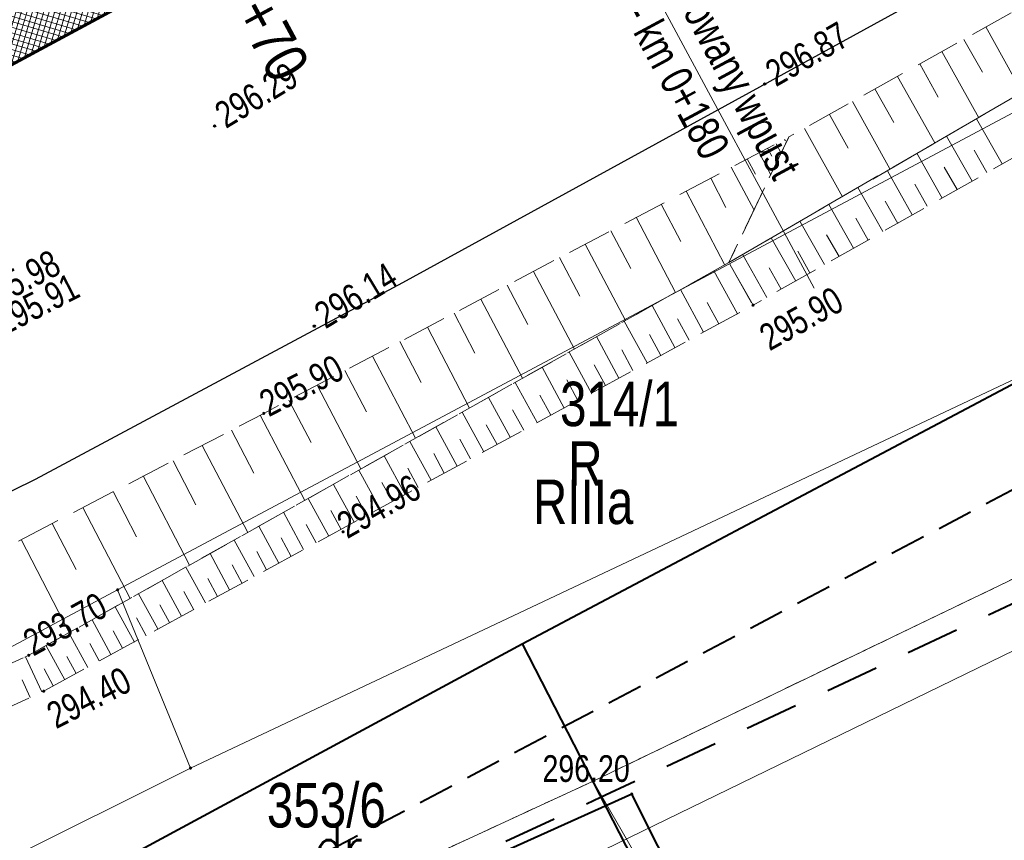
# Model space of a CAD drawing. Header units: metres. Extents: x 7437397 to 7437776, y 5556446 to 5556944.
# Tile 33 of 45: x 7437664 to 7437691, y 5556735 to 5556758. Entities that reach past the tile are written whole.
import ezdxf

# ---------------------------------------------------------------- set-up
doc = ezdxf.new("R2010")
doc.units = ezdxf.units.M
doc.header["$MEASUREMENT"] = 0
for name, pattern in [('BUBZ01-500', [1.75, 1.25, -0.5]), ('EGBO02-500', [2.5, 1.5, -1]), ('EGBU01-500', [1, 0.5, -0.5]), ('KTCR02-500', [1.5, 1, -0.5]), ('KTJZ01-500', [2, 1.5, -0.5])]:
    doc.linetypes.add(name, pattern=pattern)
for name, color, linetype, lineweight in [('203-Punkt załamania granicy działki nie stabilizowany', 7, 'Continuous', 5), ('BUBZ01', 250, 'Continuous', 5), ('BUIB02_01', 250, 'Continuous', 5), ('D_kilometraz', 7, 'Continuous', 13), ('D_kraweznik', 7, 'Continuous', 70), ('D_opisy', 7, 'Continuous', 13), ('DS_chodniki', 4, 'Continuous', 0), ('EGBD03', 250, 'Continuous', 5), ('EGBK02', 250, 'Continuous', 5), ('EGBO02', 250, 'Continuous', 5), ('EGBP04_03', 250, 'Continuous', 5), ('EGBU01', 250, 'Continuous', 5), ('KTJZ01', 250, 'Continuous', 5), ('KTKR01', 250, 'Continuous', 5), ('KTOK05_01', 250, 'Continuous', 5), ('MPZP', 250, 'Continuous', 5), ('punkt wysokościowy sztuczny', 7, 'Continuous', 5), ('RTPW01', 250, 'Continuous', 5), ('RTPW02', 250, 'Continuous', 5), ('rzedne dla projektanta', 250, 'Continuous', 5), ('SUPG_01', 250, 'Continuous', 5)]:
    doc.layers.add(name, color=color, linetype=linetype, lineweight=lineweight)
doc.styles.get("Standard").update_dxf_attribs({"font": 'txt.shx', "width": 0.75})
doc.styles.add('Style-Arial Narrow', font='ARIALN.TTF')
doc.linetypes.add('KTOK05_01-500', pattern='A,3.75,[13,dgnlstyle-rozp_2015.shx,S=0.002778,R=0,X=0,Y=0],3.75', length=7.5)

# ---------------------------------------------------------------- blocks, each defined once
blk = doc.blocks.new('203')
at = {"layer": '203-Punkt załamania granicy działki nie stabilizowany', "linetype": 'Continuous', "lineweight": 13}
h = blk.add_hatch(color=96, dxfattribs=at)
edge = h.paths.add_edge_path()
edge.add_arc((0, 0), 0.45, 0, 360)
blk = doc.blocks.new('PW02')
at = {"layer": 'punkt wysokościowy sztuczny', "linetype": 'Continuous', "lineweight": 13}
h = blk.add_hatch(color=0, dxfattribs=at)
edge = h.paths.add_edge_path()
edge.add_arc((0, 0), 0.45, 0, 360)

msp = doc.modelspace()

# ---------------------------------------------------------------- hatches: boundary and pattern name
at = {"layer": 'DS_chodniki'}
h = msp.add_hatch(dxfattribs=at)
h.set_pattern_fill('CROSSHATCH', color=256, style=0, pattern_type=2)
h.set_pattern_definition([(73.46674, (7437667.05196, 5556759.3903), (-0.1437982, 0.0426858), []), (343.46675, (7437667.05196, 5556759.3903), (0.0426858, 0.1437982), [])])
h.paths.add_polyline_path([(7437684.009, 5556769.397), (7437638.768, 5556745.033), (7437640.8, 5556744.423), (7437651.173, 5556750.01), (7437651.613, 5556750.247), (7437652.141, 5556750.531), (7437652.582, 5556750.768), (7437678.765, 5556764.869, 0.109552)])

# ---------------------------------------------------------------- linework, layer by layer
at = {"layer": 'BUBZ01', "color": 7, "linetype": 'BUBZ01-500', "lineweight": 13, "flags": 128}
for points in [[(7437746.872, 5556788.228), (7437746.063, 5556789.713), (7437714.33, 5556770.76), (7437685.28, 5556754.57), (7437683.59, 5556751.04), (7437715.37, 5556769.47), (7437746.872, 5556788.228)], [(7437747.563, 5556786.957), (7437746.872, 5556788.228), (7437715.37, 5556769.47), (7437683.59, 5556751.04), (7437684.27, 5556749.84), (7437716.3, 5556767.98), (7437747.563, 5556786.957)], [(7437683.59, 5556751.04), (7437663.9, 5556740), (7437649.42, 5556733.49), (7437648.7, 5556734.44), (7437648.34, 5556735.26), (7437670.51, 5556746.8), (7437685.28, 5556754.57), (7437683.59, 5556751.04)], [(7437649.42, 5556733.49), (7437663.9, 5556740), (7437683.59, 5556751.04), (7437684.27, 5556749.84), (7437664.32, 5556738.99), (7437649.73, 5556732.31), (7437649.42, 5556733.49)]]:
    msp.add_lwpolyline(points, close=True, dxfattribs=at)
at = {"layer": 'BUBZ01', "color": 7, "linetype": 'Continuous', "lineweight": 13, "flags": 128}
for points in [[(7437690.82, 5556757.66), (7437691.84, 5556755.82)], [(7437690.2, 5556757.31), (7437690.72, 5556756.39)], [(7437689.58, 5556756.97), (7437690.62, 5556755.11)], [(7437688.96, 5556756.62), (7437689.48, 5556755.69)], [(7437688.33, 5556756.27), (7437689.38, 5556754.4)], [(7437687.7, 5556755.92), (7437688.23, 5556754.98)], [(7437687.07, 5556755.57), (7437688.12, 5556753.67)], [(7437686.42, 5556755.2), (7437686.95, 5556754.25)], [(7437691.28, 5556753.81), (7437690.56, 5556755.08)], [(7437685.72, 5556754.81), (7437686.79, 5556752.89)], [(7437690.43, 5556753.33), (7437689.71, 5556754.59)], [(7437684.92, 5556754.38), (7437685.06, 5556754.11)], [(7437685.16, 5556754.5), (7437685.18, 5556754.46)], [(7437684.44, 5556754.13), (7437684.77, 5556753.5)], [(7437684.68, 5556754.25), (7437684.8, 5556754.03)], [(7437689.59, 5556752.85), (7437688.88, 5556754.11)], [(7437690.85, 5556753.57), (7437690.49, 5556754.2)], [(7437684.11, 5556753.95), (7437684.34, 5556753.52)], [(7437683.66, 5556753.72), (7437684.3, 5556752.51)], [(7437688.75, 5556752.38), (7437688.05, 5556753.62)], [(7437690.01, 5556753.09), (7437689.65, 5556753.72)], [(7437683.08, 5556753.41), (7437683.51, 5556752.59)], [(7437689.17, 5556752.62), (7437688.82, 5556753.24)], [(7437682.39, 5556753.05), (7437683.47, 5556750.98)], [(7437687.92, 5556751.91), (7437687.22, 5556753.15)], [(7437681.69, 5556752.68), (7437682.24, 5556751.63)], [(7437687.1, 5556751.44), (7437686.4, 5556752.67)], [(7437688.34, 5556752.14), (7437687.99, 5556752.76)], [(7437680.98, 5556752.31), (7437682.09, 5556750.2)], [(7437686.28, 5556750.98), (7437685.59, 5556752.2)], [(7437687.51, 5556751.67), (7437687.16, 5556752.29)], [(7437680.27, 5556751.93), (7437680.83, 5556750.87)], [(7437686.69, 5556751.21), (7437686.34, 5556751.82)], [(7437679.55, 5556751.56), (7437680.68, 5556749.41)], [(7437685.47, 5556750.52), (7437684.78, 5556751.73)], [(7437685.87, 5556750.75), (7437685.53, 5556751.36)], [(7437678.83, 5556751.18), (7437679.4, 5556750.09)], [(7437684.66, 5556750.06), (7437683.98, 5556751.26)], [(7437678.1, 5556750.79), (7437679.25, 5556748.6)], [(7437683.83, 5556749.6), (7437683.17, 5556750.81)], [(7437685.06, 5556750.29), (7437684.72, 5556750.89)], [(7437677.36, 5556750.4), (7437677.94, 5556749.3)], [(7437682.88, 5556749.08), (7437682.23, 5556750.28)], [(7437676.61, 5556750.01), (7437677.79, 5556747.79)], [(7437683.31, 5556749.32), (7437682.98, 5556749.92)], [(7437675.86, 5556749.62), (7437676.45, 5556748.49)], [(7437682.07, 5556748.65), (7437681.43, 5556749.83)], [(7437681.29, 5556748.22), (7437680.65, 5556749.39)], [(7437682.47, 5556748.86), (7437682.15, 5556749.46)], [(7437675.11, 5556749.22), (7437676.3, 5556746.95)], [(7437674.34, 5556748.82), (7437674.94, 5556747.67)], [(7437680.5, 5556747.79), (7437679.87, 5556748.96)], [(7437681.68, 5556748.43), (7437681.36, 5556749.02)], [(7437679.73, 5556747.37), (7437679.1, 5556748.52)], [(7437680.89, 5556748), (7437680.58, 5556748.59)], [(7437673.57, 5556748.41), (7437674.78, 5556746.1)], [(7437672.79, 5556748), (7437673.4, 5556746.84)], [(7437678.96, 5556746.95), (7437678.34, 5556748.1)], [(7437680.12, 5556747.58), (7437679.8, 5556748.16)], [(7437678.2, 5556746.54), (7437677.58, 5556747.67)], [(7437679.34, 5556747.16), (7437679.03, 5556747.74)], [(7437672.01, 5556747.59), (7437673.24, 5556745.24)], [(7437671.21, 5556747.17), (7437671.84, 5556745.98)], [(7437677.44, 5556746.13), (7437676.83, 5556747.25)], [(7437678.58, 5556746.75), (7437678.27, 5556747.31)], [(7437677.82, 5556746.33), (7437677.51, 5556746.9)], [(7437670.41, 5556746.75), (7437671.66, 5556744.35)], [(7437676.7, 5556745.72), (7437676.09, 5556746.83)], [(7437669.6, 5556746.33), (7437670.23, 5556745.12)], [(7437675.95, 5556745.32), (7437675.35, 5556746.42)], [(7437677.07, 5556745.92), (7437676.76, 5556746.48)], [(7437675.22, 5556744.92), (7437674.62, 5556746.01)], [(7437676.32, 5556745.52), (7437676.02, 5556746.07)], [(7437668.78, 5556745.9), (7437670.06, 5556743.45)], [(7437667.96, 5556745.47), (7437668.6, 5556744.23)], [(7437674.49, 5556744.52), (7437673.9, 5556745.61)], [(7437675.58, 5556745.12), (7437675.29, 5556745.67)], [(7437673.77, 5556744.13), (7437673.18, 5556745.2)], [(7437674.85, 5556744.72), (7437674.56, 5556745.26)], [(7437667.12, 5556745.04), (7437668.42, 5556742.53)], [(7437673.05, 5556743.74), (7437672.47, 5556744.8)], [(7437674.13, 5556744.32), (7437673.83, 5556744.86)], [(7437666.27, 5556744.6), (7437666.93, 5556743.33)], [(7437672.34, 5556743.35), (7437671.76, 5556744.41)], [(7437673.41, 5556743.93), (7437673.11, 5556744.47)], [(7437665.42, 5556744.15), (7437666.75, 5556741.6)], [(7437672.69, 5556743.54), (7437672.4, 5556744.07)], [(7437671.63, 5556742.97), (7437671.06, 5556744.02)], [(7437664.56, 5556743.7), (7437665.23, 5556742.41)], [(7437670.93, 5556742.59), (7437670.37, 5556743.63)], [(7437671.98, 5556743.16), (7437671.7, 5556743.68)], [(7437663.69, 5556743.25), (7437665.04, 5556740.64)], [(7437670.24, 5556742.21), (7437669.68, 5556743.24)], [(7437671.28, 5556742.78), (7437671, 5556743.3)], [(7437669.55, 5556741.84), (7437669, 5556742.86)], [(7437670.59, 5556742.4), (7437670.31, 5556742.92)], [(7437668.87, 5556741.47), (7437668.32, 5556742.48)], [(7437669.9, 5556742.02), (7437669.62, 5556742.54)], [(7437669.21, 5556741.65), (7437668.94, 5556742.16)], [(7437668.2, 5556741.1), (7437667.65, 5556742.1)], [(7437667.53, 5556740.74), (7437666.99, 5556741.73)], [(7437668.54, 5556741.28), (7437668.26, 5556741.79)], [(7437666.87, 5556740.37), (7437666.33, 5556741.36)], [(7437667.86, 5556740.92), (7437667.59, 5556741.42)], [(7437667.2, 5556740.55), (7437666.93, 5556741.05)], [(7437666.21, 5556740.02), (7437665.68, 5556741)], [(7437665.56, 5556739.66), (7437665.03, 5556740.63)], [(7437666.54, 5556740.2), (7437666.27, 5556740.69)], [(7437664.91, 5556739.31), (7437664.39, 5556740.27)], [(7437665.88, 5556739.84), (7437665.62, 5556740.33)], [(7437664.27, 5556738.97), (7437663.81, 5556739.96)], [(7437665.23, 5556739.49), (7437664.97, 5556739.97)], [(7437664.59, 5556739.14), (7437664.33, 5556739.62)], [(7437663.94, 5556738.81), (7437663.71, 5556739.31)]]:
    msp.add_lwpolyline(points, dxfattribs=at)
at = {"layer": 'BUIB02_01', "color": 212, "linetype": 'Continuous', "lineweight": 40}
msp.add_line((7437677.78, 5556740.325), (7437751.665, 5556779.421), dxfattribs=at)
at = {"layer": 'BUIB02_01', "color": 212, "linetype": 'Continuous', "lineweight": 40, "flags": 128}
msp.add_lwpolyline([(7437644.506, 5556722.382), (7437677.78, 5556740.325), (7437687.61, 5556721.166)], dxfattribs=at)
at = {"layer": 'D_kraweznik'}
msp.add_line((7437640.8, 5556744.423), (7437678.765, 5556764.869), dxfattribs=at)
at = {"layer": 'D_opisy', "color": 1}
msp.add_line((7437678.291, 5556764.613), (7437685.988, 5556750.32), dxfattribs=at)
at = {"layer": 'EGBD03', "color": 96, "linetype": 'Continuous', "lineweight": 13}
msp.add_line((7437679.77, 5556736.46), (7437688.373, 5556721.587), dxfattribs=at)
at = {"layer": 'EGBD03', "color": 96, "linetype": 'Continuous', "lineweight": 13, "flags": 128}
for points in [[(7437666.4, 5556741.84), (7437693.3, 5556756.17)], [(7437668.45, 5556736.83), (7437696.39, 5556750.01)], [(7437679.77, 5556736.46), (7437695.02, 5556743.8)], [(7437639.43, 5556727.37), (7437666.4, 5556741.84)], [(7437668.45, 5556736.83), (7437666.4, 5556741.84)], [(7437641.84, 5556723.56), (7437668.45, 5556736.83)], [(7437664.01, 5556729.18), (7437679.77, 5556736.46)]]:
    msp.add_lwpolyline(points, dxfattribs=at)
at = {"layer": 'EGBO02', "color": 96, "linetype": 'EGBO02-500', "lineweight": 40, "flags": 128}
msp.add_lwpolyline([(7437509.408, 5556641.775), (7437527.366, 5556653.573), (7437535.53, 5556659.046), (7437540.808, 5556662.655), (7437546.047, 5556666.094), (7437546.417, 5556666.344), (7437547.687, 5556667.174), (7437556.491, 5556673.156), (7437559.221, 5556675.006), (7437566.622, 5556680.047), (7437572.551, 5556684.096), (7437578.927, 5556688.403), (7437581.512, 5556689.607), (7437586.468, 5556691.935), (7437596.734, 5556696.524), (7437608.998, 5556702.025), (7437613.531, 5556704.147), (7437646.901, 5556719.682), (7437664.231, 5556728.731), (7437679.981, 5556736.007), (7437721.816, 5556755.672), (7437743.341, 5556772.789), (7437751.664, 5556779.423)], dxfattribs=at)
at = {"layer": 'EGBU01', "color": 96, "linetype": 'EGBU01-500', "lineweight": 13, "flags": 128}
for points in [[(7437679.77, 5556736.46), (7437695.02, 5556743.8)], [(7437695.02, 5556743.8), (7437679.77, 5556736.46)], [(7437664.01, 5556729.18), (7437679.77, 5556736.46)], [(7437679.77, 5556736.46), (7437664.01, 5556729.18)]]:
    msp.add_lwpolyline(points, dxfattribs=at)
at = {"layer": 'KTJZ01', "color": 7, "linetype": 'KTJZ01-500', "lineweight": 13, "flags": 128}
msp.add_lwpolyline([(7437487.24, 5556665.88), (7437500.01, 5556668.65), (7437509.93, 5556671.34), (7437514.81, 5556672.66), (7437528.54, 5556677.57), (7437546.18, 5556685.08), (7437562.31, 5556693.39), (7437575.78, 5556700.17), (7437584.6, 5556705.2), (7437599.33, 5556712.79), (7437607.41, 5556717.03), (7437624.22, 5556725.75), (7437636.91, 5556731.79), (7437639.91, 5556733.3), (7437648.13, 5556737.1), (7437664.08, 5556744.94), (7437674.41, 5556750.47), (7437695.47, 5556762.01), (7437726.23, 5556778.98), (7437745.592, 5556790.579), (7437740.524, 5556799.89), (7437726.071, 5556794.065), (7437721.424, 5556793.261), (7437718.653, 5556793.684), (7437716.454, 5556794.853), (7437714.78, 5556796.65), (7437713.44, 5556798.18), (7437704.05, 5556814.76), (7437696.46, 5556806.77), (7437698.53, 5556806.84), (7437700.74, 5556806.26), (7437702.79, 5556804.94), (7437704.06, 5556803.16), (7437709.44, 5556793.77), (7437711.44, 5556790.12), (7437712.13, 5556787.63), (7437712.21, 5556785.35), (7437711.59, 5556783.66), (7437709.87, 5556781.76), (7437701.28, 5556777.09), (7437699.42, 5556776.48), (7437697.78, 5556776.19), (7437695.76, 5556776.41), (7437693.65, 5556777.51), (7437692.09, 5556778.89), (7437690.49, 5556781.22), (7437685.25, 5556778.28), (7437686.1, 5556775.03), (7437686.085, 5556773.72), (7437685.81, 5556772.51), (7437685.3, 5556771.32), (7437684.475, 5556769.98), (7437683.43, 5556768.68), (7437682.12, 5556767.23), (7437680.52, 5556765.9), (7437679.609, 5556765.424), (7437667.4, 5556758.73), (7437656.58, 5556752.94), (7437646.03, 5556747.24), (7437635.04, 5556741.31), (7437625.46, 5556735.97), (7437617.31, 5556731.03), (7437610.73, 5556727.32), (7437599.83, 5556721.28), (7437592.56, 5556717.41), (7437581.48, 5556711.39), (7437572.19, 5556706.38), (7437570.63, 5556705.57), (7437559.43, 5556699.57), (7437555.27, 5556697.37), (7437547.58, 5556693.6), (7437542.1, 5556690.99), (7437536.78, 5556688.64), (7437527.13, 5556684.56), (7437524.75, 5556685.69), (7437522.99, 5556687.15), (7437521.44, 5556689.45), (7437520.46, 5556691.39), (7437515.43, 5556689.51), (7437516.09, 5556686.202), (7437515.98, 5556684.5), (7437514.73, 5556681.38), (7437513.55, 5556680.28), (7437512.1, 5556679.32), (7437507.87, 5556678.13), (7437498.81, 5556675.82), (7437492.9, 5556674.29)], dxfattribs=at)
at = {"layer": 'KTKR01', "color": 7, "linetype": 'Continuous', "lineweight": 30, "flags": 128}
msp.add_lwpolyline([(7437745.592, 5556790.579), (7437726.23, 5556778.98), (7437695.47, 5556762.01), (7437674.41, 5556750.47), (7437664.08, 5556744.94), (7437648.13, 5556737.1), (7437639.91, 5556733.3), (7437636.91, 5556731.79), (7437624.22, 5556725.75)], dxfattribs=at)
at = {"layer": 'KTOK05_01', "color": 7, "linetype": 'KTOK05_01-500', "lineweight": 40, "flags": 128}
msp.add_lwpolyline([(7437688.214, 5556721.501), (7437680.86, 5556736.1), (7437667.59, 5556730.12), (7437652.6, 5556723.04), (7437646.61, 5556720.21)], dxfattribs=at)
at = {"layer": 'MPZP', "color": 212, "linetype": 'KTCR02-500', "lineweight": 40, "flags": 128}
msp.add_lwpolyline([(7437480.406, 5556653.046), (7437497.678, 5556655.366), (7437530.257, 5556663.123), (7437555.691, 5556673.002), (7437601.685, 5556696.111), (7437651.01, 5556723.248), (7437712.92, 5556755.928), (7437752.943, 5556777.073)], dxfattribs=at)
at = {"layer": 'rzedne dla projektanta', "color": 7, "linetype": 'Continuous', "lineweight": 40}
for centre in [(7437684.6, 5556756.06), (7437669.13, 5556754.88), (7437671.93, 5556749.25)]:
    msp.add_circle(centre, 0.0225, dxfattribs=at)
at = {"layer": 'SUPG_01', "color": 52, "linetype": 'Continuous', "lineweight": 13, "flags": 128}
msp.add_lwpolyline([(7437619.69, 5556696.07), (7437615.88, 5556703.29), (7437662.91, 5556726.18), (7437714.76, 5556751.4), (7437750.66, 5556770.86), (7437751.48, 5556771.35)], dxfattribs=at)

# ---------------------------------------------------------------- block references
at = {"layer": 'EGBP04_03', "color": 96, "linetype": 'Continuous', "lineweight": 13, "xscale": 0.1, "yscale": 0.1, "zscale": 0.1}
for p in [(7437666.4, 5556741.84), (7437668.45, 5556736.83), (7437679.77, 5556736.46)]:
    msp.add_blockref('203', p, dxfattribs=at)
at = {"layer": 'RTPW02', "color": 7, "linetype": 'Continuous', "lineweight": 13, "xscale": 0.1, "yscale": 0.1, "zscale": 0.1}
for p in [(7437684.27, 5556749.84), (7437670.51, 5556746.8), (7437672.74, 5556743.47), (7437663.9, 5556740), (7437664.32, 5556738.99), (7437680.86, 5556736.1)]:
    msp.add_blockref('PW02', p, dxfattribs=at)

# ---------------------------------------------------------------- texts
at = {"layer": 'D_kilometraz', "insert": (7437670.197, 5556758.351), "char_height": 1.2, "attachment_point": 4, "rotation": 298.304, "line_spacing_factor": 1.6, "style": 'Style-Arial Narrow'}
msp.add_mtext('+70', dxfattribs=at)
at = {"layer": 'D_opisy', "insert": (7437681.681, 5556761.105), "char_height": 0.9, "attachment_point": 1, "rotation": 298.304}
msp.add_mtext('\\pt11;{\\fArial|b0|i0|c238|p39;\\C1;Projektowany wpust\\PWp6 - km 0+180}', dxfattribs=at)
at = {"layer": 'EGBD03', "color": 96, "linetype": 'Continuous', "lineweight": 30, "char_height": 1.25, "attachment_point": 7, "line_spacing_factor": 0.6}
for s, insert in [('\\FWORKING_1250;\\H1x;\\W0.8;314/1', (7437678.842, 5556746.422)), ('\\FWORKING_1250;\\H1x;\\W0.8;353/6', (7437670.597, 5556735.142))]:
    msp.add_mtext(s, dxfattribs=dict(at, insert=insert))
at = {"layer": 'EGBK02', "color": 96, "linetype": 'Continuous', "lineweight": 30, "insert": (7437678.082, 5556744.939), "char_height": 1.25, "attachment_point": 1, "line_spacing_factor": 0.6}
msp.add_mtext('\\FWORKING_1250;\\H1x;\\W0.8;RIIIa', dxfattribs=at)
at = {"layer": 'EGBU01', "color": 96, "linetype": 'Continuous', "lineweight": 30, "width": 0.8}
msp.add_text('dr', height=1.25, dxfattribs=at).set_placement((7437671.927, 5556733.974))
at = {"layer": 'EGBU01', "color": 96, "linetype": 'Continuous', "lineweight": 30, "insert": (7437679.073, 5556744.768), "char_height": 1.25, "attachment_point": 7, "line_spacing_factor": 0.6}
msp.add_mtext('\\FWORKING_1250;\\H1x;\\W0.8;R', dxfattribs=at)
at = {"layer": 'RTPW01', "color": 7, "linetype": 'Continuous', "lineweight": 13, "char_height": 0.75, "attachment_point": 7, "line_spacing_factor": 0.6}
for s, insert, rotation in [('\\FWORKING_1250;\\H1x;\\W0.8;295.90', (7437684.742, 5556748.532), 29.171), ('\\FWORKING_1250;\\H1x;\\W0.8;295.90', (7437670.655, 5556746.678), 27.3), ('\\FWORKING_1250;\\H1x;\\W0.8;294.96', (7437672.863, 5556743.252), 29.421), ('\\FWORKING_1250;\\H1x;\\W0.8;293.70', (7437664.03, 5556739.951), 28.791), ('\\FWORKING_1250;\\H1x;\\W0.8;294.40', (7437664.674, 5556737.908), 27.147)]:
    msp.add_mtext(s, dxfattribs=dict(at, insert=insert, rotation=rotation))
at = {"layer": 'RTPW01', "color": 7, "linetype": 'Continuous', "lineweight": 13, "insert": (7437678.349, 5556736.43), "char_height": 0.75, "attachment_point": 7, "line_spacing_factor": 0.6}
msp.add_mtext('\\FWORKING_1250;\\H1x;\\W0.8;296.20', dxfattribs=at)
at = {"layer": 'rzedne dla projektanta', "color": 7, "linetype": 'Continuous', "lineweight": 0, "char_height": 0.75, "attachment_point": 7, "line_spacing_factor": 0.6}
for s, insert, rotation in [('\\FWORKING_1250;\\H1x;\\W0.8; 296.87', (7437684.725, 5556755.843), 29.9914), ('\\FWORKING_1250;\\H1x;\\W0.8; 296.29', (7437669.259, 5556754.666), 31.1664), ('\\FWORKING_1250;\\H1x;\\W0.8; 295.98', (7437662.482, 5556749.527), 27.1617), ('\\FWORKING_1250;\\H1x;\\W0.8; 296.14', (7437672.059, 5556749.036), 31.1664), ('\\FWORKING_1250;\\H1x;\\W0.8; 295.91', (7437663.016, 5556748.867), 27.1617)]:
    msp.add_mtext(s, dxfattribs=dict(at, insert=insert, rotation=rotation))

doc.saveas('drawing.dxf')
